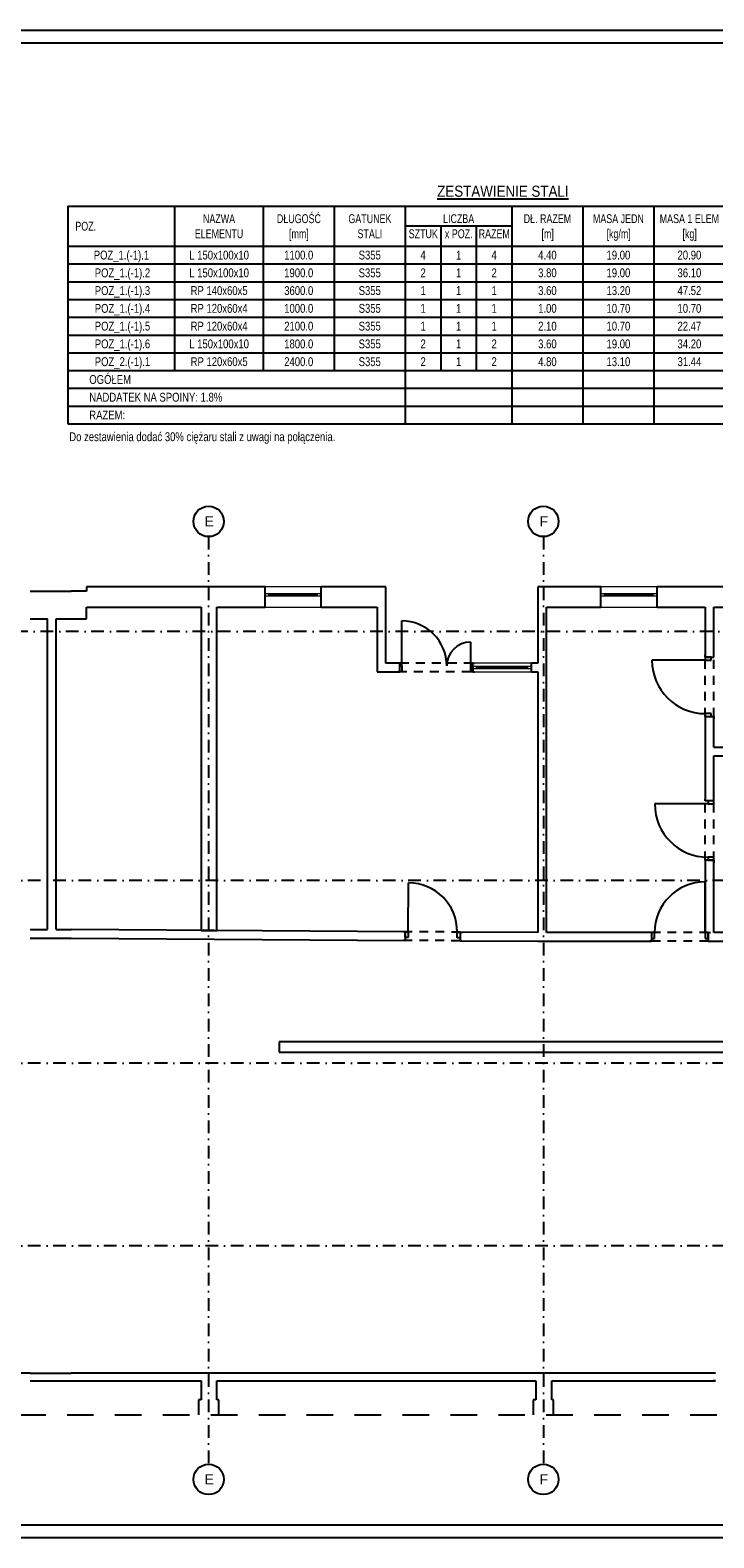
# Model space of a CAD drawing. Header units: metres. Extents: x 164 to 6782, y -994 to 2025.
# Tile 7 of 10: x 3338 to 4686, y -994 to 1976. Entities that reach past the tile are written whole.
import ezdxf
from ezdxf.enums import TextEntityAlignment as Align

# ---------------------------------------------------------------- set-up
doc = ezdxf.new("R2010")
doc.units = ezdxf.units.M
doc.header["$LTSCALE"] = 50
doc.header["$MEASUREMENT"] = 0
doc.linetypes.add('DO', pattern=[1, 0.5, -0.24, 0.02, -0.24])
doc.linetypes.add('DP', pattern=[0.63, 0.35, -0.28])
for name, color, linetype in [('BS_tab', 1, 'Continuous'), ('BS_txg', 3, 'Continuous'), ('BS_txs', 2, 'Continuous'), ('BZ_lpd', 1, 'DP'), ('BZ_osd', 1, 'DO'), ('BZ_ram', 2, 'Continuous'), ('BZ_txs', 2, 'Continuous'), ('k3_okna', 1, 'Continuous'), ('k3_sciany istn', 1, 'DP'), ('k3_łacznik', 85, 'Continuous')]:
    doc.layers.add(name, color=color, linetype=linetype)
doc.styles.add('BIKTG', font='bikromsw.shx', dxfattribs={"width": 0.8})
doc.styles.add('BIKTS', font='bikromsw.shx', dxfattribs={"width": 0.8})
doc.styles.add('GENERATED_STYLE_2', font='arial.ttf')

# ---------------------------------------------------------------- blocks, each defined once
blk = doc.blocks.new('zestawienie poziom -1')
at = {"layer": 'BS_tab'}
for p, q in [((7191.3, 1947.5), (7191.3, 1868.8)), ((7191.3, 1947.5), (7261.3, 1947.5)), ((7261.3, 1947.5), (7401.3, 1947.5)), ((7401.3, 1947.5), (7401.3, 1868.8)), ((7401.3, 1947.5), (7576.3, 1947.5)), ((7576.3, 1947.5), (7576.3, 1868.8)), ((7576.3, 1947.5), (7716.3, 1947.5)), ((7716.3, 1947.5), (7716.3, 1868.8)), ((7716.3, 1947.5), (7856.3, 1947.5)), ((7856.3, 1947.5), (7856.3, 1868.8)), ((7856.3, 1947.5), (7926.3, 1947.5)), ((7926.3, 1947.5), (7996.3, 1947.5)), ((7996.3, 1947.5), (8066.3, 1947.5)), ((8066.3, 1947.5), (8066.3, 1868.8)), ((8066.3, 1947.5), (8206.3, 1947.5)), ((8206.3, 1947.5), (8206.3, 1868.8)), ((8206.3, 1947.5), (8346.3, 1947.5)), ((8346.3, 1947.5), (8346.3, 1868.8)), ((8346.3, 1947.5), (8486.3, 1947.5)), ((8486.3, 1947.5), (8486.3, 1868.8)), ((8486.3, 1947.5), (8626.3, 1947.5)), ((8626.3, 1947.5), (8626.3, 1868.8)), ((8626.3, 1947.5), (8766.3, 1947.5)), ((8766.3, 1947.5), (8766.3, 1868.8)), ((8766.3, 1947.5), (8906.3, 1947.5)), ((8906.3, 1947.5), (8906.3, 1868.8)), ((8906.3, 1947.5), (9046.3, 1947.5)), ((9046.3, 1947.5), (9046.3, 1868.8)), ((7926.3, 1908.2), (7856.3, 1908.2)), ((7926.3, 1908.2), (7926.3, 1868.8)), ((7996.3, 1908.2), (7926.3, 1908.2)), ((7996.3, 1908.2), (7996.3, 1868.8)), ((8066.3, 1908.2), (7996.3, 1908.2)), ((8066.3, 1908.2), (8066.3, 1868.8)), ((7191.3, 1868.8), (7261.3, 1868.8)), ((7191.3, 1868.8), (7191.3, 1833.8)), ((7261.3, 1868.8), (7401.3, 1868.8)), ((7401.3, 1868.8), (7576.3, 1868.8)), ((7401.3, 1868.8), (7401.3, 1833.8)), ((7576.3, 1868.8), (7716.3, 1868.8)), ((7576.3, 1868.8), (7576.3, 1833.8)), ((7716.3, 1868.8), (7856.3, 1868.8)), ((7716.3, 1868.8), (7716.3, 1833.8)), ((7856.3, 1868.8), (7926.3, 1868.8)), ((7856.3, 1868.8), (7856.3, 1833.8)), ((7926.3, 1868.8), (7996.3, 1868.8)), ((7926.3, 1868.8), (7926.3, 1833.8)), ((7996.3, 1868.8), (8066.3, 1868.8)), ((7996.3, 1868.8), (7996.3, 1833.8)), ((8066.3, 1868.8), (8206.3, 1868.8)), ((8066.3, 1868.8), (8066.3, 1833.8)), ((8206.3, 1868.8), (8346.3, 1868.8)), ((8206.3, 1868.8), (8206.3, 1833.8)), ((8346.3, 1868.8), (8486.3, 1868.8)), ((8346.3, 1868.8), (8346.3, 1833.8)), ((8486.3, 1868.8), (8626.3, 1868.8)), ((8486.3, 1868.8), (8486.3, 1833.8)), ((8626.3, 1868.8), (8766.3, 1868.8)), ((8626.3, 1868.8), (8626.3, 1833.8)), ((8766.3, 1868.8), (8906.3, 1868.8)), ((8766.3, 1868.8), (8766.3, 1833.8)), ((8906.3, 1868.8), (9046.3, 1868.8)), ((8906.3, 1868.8), (8906.3, 1833.8)), ((9046.3, 1868.8), (9046.3, 1833.8)), ((7191.3, 1833.8), (7401.3, 1833.8)), ((7191.3, 1833.8), (7191.3, 1798.8)), ((7401.3, 1833.8), (7576.3, 1833.8)), ((7401.3, 1833.8), (7401.3, 1798.8)), ((7576.3, 1833.8), (7716.3, 1833.8)), ((7576.3, 1833.8), (7576.3, 1798.8)), ((7716.3, 1833.8), (7856.3, 1833.8)), ((7716.3, 1833.8), (7716.3, 1798.8)), ((7856.3, 1833.8), (7926.3, 1833.8)), ((7856.3, 1833.8), (7856.3, 1798.8)), ((7926.3, 1833.8), (7996.3, 1833.8)), ((7926.3, 1833.8), (7926.3, 1798.8)), ((7996.3, 1833.8), (8066.3, 1833.8)), ((7996.3, 1833.8), (7996.3, 1798.8)), ((8066.3, 1833.8), (8206.3, 1833.8)), ((8066.3, 1833.8), (8066.3, 1798.8)), ((8206.3, 1833.8), (8346.3, 1833.8)), ((8206.3, 1833.8), (8206.3, 1798.8)), ((8346.3, 1833.8), (8486.3, 1833.8)), ((8346.3, 1833.8), (8346.3, 1798.8)), ((8486.3, 1833.8), (8626.3, 1833.8)), ((8486.3, 1833.8), (8486.3, 1798.8)), ((8626.3, 1833.8), (8766.3, 1833.8)), ((8626.3, 1833.8), (8626.3, 1798.8)), ((8766.3, 1833.8), (8906.3, 1833.8)), ((8766.3, 1833.8), (8766.3, 1798.8)), ((8906.3, 1833.8), (9046.3, 1833.8)), ((8906.3, 1833.8), (8906.3, 1798.8)), ((9046.3, 1833.8), (9046.3, 1798.8)), ((7191.3, 1798.8), (7401.3, 1798.8)), ((7191.3, 1798.8), (7191.3, 1763.8)), ((7401.3, 1798.8), (7576.3, 1798.8)), ((7401.3, 1798.8), (7401.3, 1763.8)), ((7576.3, 1798.8), (7716.3, 1798.8)), ((7576.3, 1798.8), (7576.3, 1763.8)), ((7716.3, 1798.8), (7856.3, 1798.8)), ((7716.3, 1798.8), (7716.3, 1763.8)), ((7856.3, 1798.8), (7926.3, 1798.8)), ((7856.3, 1798.8), (7856.3, 1763.8)), ((7926.3, 1798.8), (7996.3, 1798.8)), ((7926.3, 1798.8), (7926.3, 1763.8)), ((7996.3, 1798.8), (8066.3, 1798.8)), ((7996.3, 1798.8), (7996.3, 1763.8)), ((8066.3, 1798.8), (8206.3, 1798.8)), ((8066.3, 1798.8), (8066.3, 1763.8)), ((8206.3, 1798.8), (8346.3, 1798.8)), ((8206.3, 1798.8), (8206.3, 1763.8)), ((8346.3, 1798.8), (8486.3, 1798.8)), ((8346.3, 1798.8), (8346.3, 1763.8)), ((8486.3, 1798.8), (8626.3, 1798.8)), ((8486.3, 1798.8), (8486.3, 1763.8)), ((8626.3, 1798.8), (8766.3, 1798.8)), ((8626.3, 1798.8), (8626.3, 1763.8)), ((8766.3, 1798.8), (8906.3, 1798.8)), ((8766.3, 1798.8), (8766.3, 1763.8)), ((8906.3, 1798.8), (9046.3, 1798.8)), ((8906.3, 1798.8), (8906.3, 1763.8)), ((9046.3, 1798.8), (9046.3, 1763.8)), ((7191.3, 1763.8), (7401.3, 1763.8)), ((7191.3, 1763.8), (7191.3, 1728.8)), ((7401.3, 1763.8), (7576.3, 1763.8)), ((7401.3, 1763.8), (7401.3, 1728.8)), ((7576.3, 1763.8), (7716.3, 1763.8)), ((7576.3, 1763.8), (7576.3, 1728.8)), ((7716.3, 1763.8), (7856.3, 1763.8)), ((7716.3, 1763.8), (7716.3, 1728.8)), ((7856.3, 1763.8), (7926.3, 1763.8)), ((7856.3, 1763.8), (7856.3, 1728.8)), ((7926.3, 1763.8), (7996.3, 1763.8)), ((7926.3, 1763.8), (7926.3, 1728.8)), ((7996.3, 1763.8), (8066.3, 1763.8)), ((7996.3, 1763.8), (7996.3, 1728.8)), ((8066.3, 1763.8), (8206.3, 1763.8)), ((8066.3, 1763.8), (8066.3, 1728.8)), ((8206.3, 1763.8), (8346.3, 1763.8)), ((8206.3, 1763.8), (8206.3, 1728.8)), ((8346.3, 1763.8), (8486.3, 1763.8)), ((8346.3, 1763.8), (8346.3, 1728.8)), ((8486.3, 1763.8), (8626.3, 1763.8)), ((8486.3, 1763.8), (8486.3, 1728.8)), ((8626.3, 1763.8), (8766.3, 1763.8)), ((8626.3, 1763.8), (8626.3, 1728.8)), ((8766.3, 1763.8), (8906.3, 1763.8)), ((8766.3, 1763.8), (8766.3, 1728.8)), ((8906.3, 1763.8), (9046.3, 1763.8)), ((8906.3, 1763.8), (8906.3, 1728.8)), ((9046.3, 1763.8), (9046.3, 1728.8)), ((7191.3, 1728.8), (7401.3, 1728.8)), ((7191.3, 1728.8), (7191.3, 1693.8)), ((7401.3, 1728.8), (7576.3, 1728.8)), ((7401.3, 1728.8), (7401.3, 1693.8)), ((7576.3, 1728.8), (7716.3, 1728.8)), ((7576.3, 1728.8), (7576.3, 1693.8)), ((7716.3, 1728.8), (7856.3, 1728.8)), ((7716.3, 1728.8), (7716.3, 1693.8)), ((7856.3, 1728.8), (7926.3, 1728.8)), ((7856.3, 1728.8), (7856.3, 1693.8)), ((7926.3, 1728.8), (7996.3, 1728.8)), ((7926.3, 1728.8), (7926.3, 1693.8)), ((7996.3, 1728.8), (8066.3, 1728.8)), ((7996.3, 1728.8), (7996.3, 1693.8)), ((8066.3, 1728.8), (8206.3, 1728.8)), ((8066.3, 1728.8), (8066.3, 1693.8)), ((8206.3, 1728.8), (8346.3, 1728.8)), ((8206.3, 1728.8), (8206.3, 1693.8)), ((8346.3, 1728.8), (8486.3, 1728.8)), ((8346.3, 1728.8), (8346.3, 1693.8)), ((8486.3, 1728.8), (8626.3, 1728.8)), ((8486.3, 1728.8), (8486.3, 1693.8)), ((8626.3, 1728.8), (8766.3, 1728.8)), ((8626.3, 1728.8), (8626.3, 1693.8)), ((8766.3, 1728.8), (8906.3, 1728.8)), ((8766.3, 1728.8), (8766.3, 1693.8)), ((8906.3, 1728.8), (9046.3, 1728.8)), ((8906.3, 1728.8), (8906.3, 1693.8)), ((9046.3, 1728.8), (9046.3, 1693.8)), ((7191.3, 1693.8), (7401.3, 1693.8)), ((7191.3, 1693.8), (7191.3, 1658.8)), ((7401.3, 1693.8), (7576.3, 1693.8)), ((7401.3, 1693.8), (7401.3, 1658.8)), ((7576.3, 1693.8), (7716.3, 1693.8)), ((7576.3, 1693.8), (7576.3, 1658.8)), ((7716.3, 1693.8), (7856.3, 1693.8)), ((7716.3, 1693.8), (7716.3, 1658.8)), ((7856.3, 1693.8), (7926.3, 1693.8)), ((7856.3, 1693.8), (7856.3, 1658.8)), ((7926.3, 1693.8), (7996.3, 1693.8)), ((7926.3, 1693.8), (7926.3, 1658.8)), ((7996.3, 1693.8), (8066.3, 1693.8)), ((7996.3, 1693.8), (7996.3, 1658.8)), ((8066.3, 1693.8), (8206.3, 1693.8)), ((8066.3, 1693.8), (8066.3, 1658.8)), ((8206.3, 1693.8), (8346.3, 1693.8)), ((8206.3, 1693.8), (8206.3, 1658.8)), ((8346.3, 1693.8), (8486.3, 1693.8)), ((8346.3, 1693.8), (8346.3, 1658.8)), ((8486.3, 1693.8), (8626.3, 1693.8)), ((8486.3, 1693.8), (8486.3, 1658.8)), ((8626.3, 1693.8), (8766.3, 1693.8)), ((8626.3, 1693.8), (8626.3, 1658.8)), ((8766.3, 1693.8), (8906.3, 1693.8)), ((8766.3, 1693.8), (8766.3, 1658.8)), ((8906.3, 1693.8), (9046.3, 1693.8)), ((8906.3, 1693.8), (8906.3, 1658.8)), ((9046.3, 1693.8), (9046.3, 1658.8)), ((7191.3, 1658.8), (7401.3, 1658.8)), ((7191.3, 1658.8), (7191.3, 1623.8)), ((7401.3, 1658.8), (7576.3, 1658.8)), ((7401.3, 1658.8), (7401.3, 1623.8)), ((7576.3, 1658.8), (7716.3, 1658.8)), ((7576.3, 1658.8), (7576.3, 1623.8)), ((7716.3, 1658.8), (7856.3, 1658.8)), ((7716.3, 1658.8), (7716.3, 1623.8)), ((7856.3, 1658.8), (7926.3, 1658.8)), ((7856.3, 1658.8), (7856.3, 1623.8)), ((7926.3, 1658.8), (7996.3, 1658.8)), ((7926.3, 1658.8), (7926.3, 1623.8)), ((7996.3, 1658.8), (8066.3, 1658.8)), ((7996.3, 1658.8), (7996.3, 1623.8)), ((8066.3, 1658.8), (8206.3, 1658.8)), ((8066.3, 1658.8), (8066.3, 1623.8)), ((8206.3, 1658.8), (8346.3, 1658.8)), ((8206.3, 1658.8), (8206.3, 1623.8)), ((8346.3, 1658.8), (8486.3, 1658.8)), ((8346.3, 1658.8), (8346.3, 1623.8)), ((8486.3, 1658.8), (8626.3, 1658.8)), ((8486.3, 1658.8), (8486.3, 1623.8)), ((8626.3, 1658.8), (8766.3, 1658.8)), ((8626.3, 1658.8), (8626.3, 1623.8)), ((8766.3, 1658.8), (8906.3, 1658.8)), ((8766.3, 1658.8), (8766.3, 1623.8)), ((8906.3, 1658.8), (9046.3, 1658.8)), ((8906.3, 1658.8), (8906.3, 1623.8)), ((9046.3, 1658.8), (9046.3, 1623.8)), ((7191.3, 1623.8), (7261.3, 1623.8)), ((7191.3, 1623.8), (7191.3, 1588.8)), ((7261.3, 1623.8), (7401.3, 1623.8)), ((7401.3, 1623.8), (7576.3, 1623.8)), ((7576.3, 1623.8), (7716.3, 1623.8)), ((7716.3, 1623.8), (7856.3, 1623.8)), ((7856.3, 1623.8), (7926.3, 1623.8)), ((7856.3, 1623.8), (7856.3, 1588.8)), ((7926.3, 1623.8), (7996.3, 1623.8)), ((7996.3, 1623.8), (8066.3, 1623.8)), ((8066.3, 1623.8), (8206.3, 1623.8)), ((8066.3, 1623.8), (8066.3, 1588.8)), ((8206.3, 1623.8), (8346.3, 1623.8)), ((8206.3, 1623.8), (8206.3, 1588.8)), ((8346.3, 1623.8), (8486.3, 1623.8)), ((8346.3, 1623.8), (8346.3, 1588.8)), ((8486.3, 1623.8), (8626.3, 1623.8)), ((8486.3, 1623.8), (8486.3, 1588.8)), ((8626.3, 1623.8), (8766.3, 1623.8)), ((8626.3, 1623.8), (8626.3, 1588.8)), ((8766.3, 1623.8), (8906.3, 1623.8)), ((8766.3, 1623.8), (8766.3, 1588.8)), ((8906.3, 1623.8), (9046.3, 1623.8)), ((8906.3, 1623.8), (8906.3, 1588.8)), ((9046.3, 1623.8), (9046.3, 1588.8)), ((7191.3, 1588.8), (7856.3, 1588.8)), ((7191.3, 1588.8), (7191.3, 1553.8)), ((7856.3, 1588.8), (8066.3, 1588.8)), ((7856.3, 1588.8), (7856.3, 1553.8)), ((8066.3, 1588.8), (8206.3, 1588.8)), ((8066.3, 1588.8), (8066.3, 1553.8)), ((8206.3, 1588.8), (8346.3, 1588.8)), ((8206.3, 1588.8), (8206.3, 1553.8)), ((8346.3, 1588.8), (8486.3, 1588.8)), ((8346.3, 1588.8), (8346.3, 1553.8)), ((8486.3, 1588.8), (8626.3, 1588.8)), ((8486.3, 1588.8), (8486.3, 1553.8)), ((8626.3, 1588.8), (8766.3, 1588.8)), ((8626.3, 1588.8), (8626.3, 1553.8)), ((8766.3, 1588.8), (8906.3, 1588.8)), ((8766.3, 1588.8), (8766.3, 1553.8)), ((8906.3, 1588.8), (9046.3, 1588.8)), ((8906.3, 1588.8), (8906.3, 1553.8)), ((9046.3, 1588.8), (9046.3, 1553.8)), ((7191.3, 1553.8), (7856.3, 1553.8)), ((7191.3, 1553.8), (7191.3, 1518.8)), ((7856.3, 1553.8), (8066.3, 1553.8)), ((7856.3, 1553.8), (7856.3, 1518.8)), ((8066.3, 1553.8), (8206.3, 1553.8)), ((8066.3, 1553.8), (8066.3, 1518.8)), ((8206.3, 1553.8), (8346.3, 1553.8)), ((8206.3, 1553.8), (8206.3, 1518.8)), ((8346.3, 1553.8), (8486.3, 1553.8)), ((8346.3, 1553.8), (8346.3, 1518.8)), ((8486.3, 1553.8), (8626.3, 1553.8)), ((8486.3, 1553.8), (8486.3, 1518.8)), ((8626.3, 1553.8), (8766.3, 1553.8)), ((8626.3, 1553.8), (8626.3, 1518.8)), ((8766.3, 1553.8), (8906.3, 1553.8)), ((8766.3, 1553.8), (8766.3, 1518.8)), ((8906.3, 1553.8), (9046.3, 1553.8)), ((8906.3, 1553.8), (8906.3, 1518.8)), ((9046.3, 1553.8), (9046.3, 1518.8)), ((7191.3, 1518.8), (7856.3, 1518.8)), ((7856.3, 1518.8), (8066.3, 1518.8)), ((8066.3, 1518.8), (8206.3, 1518.8)), ((8206.3, 1518.8), (8346.3, 1518.8)), ((8346.3, 1518.8), (8486.3, 1518.8)), ((8486.3, 1518.8), (8626.3, 1518.8)), ((8626.3, 1518.8), (8766.3, 1518.8)), ((8766.3, 1518.8), (8906.3, 1518.8)), ((8906.3, 1518.8), (9046.3, 1518.8))]:
    blk.add_line(p, q, dxfattribs=at)
at = {"layer": 'BS_txg', "style": 'BIKTG', "width": 0.9}
blk.add_text('%%uZESTAWIENIE STALI', height=21.875, dxfattribs=at).set_placement((8048.8, 1977.1), align=Align.MIDDLE_CENTER)
at = {"layer": 'BS_txs', "style": 'BIKTS'}
for s, width, p in [('NAZWA', 0.75, (7489.1, 1923)), ('DŁUGOŚĆ', 0.75, (7646.6, 1923)), ('GATUNEK', 0.75, (7786.6, 1923)), ('LICZBA', 0.75, (7961.6, 1923)), ('DŁ. RAZEM', 0.75, (8136.6, 1923)), ('MASA JEDN', 0.75, (8276.6, 1923)), ('MASA 1 ELEM', 0.75, (8416.6, 1923)), ('MASA RAZEM', 0.75, (8556.6, 1923)), ('POLE JEDN', 0.75, (8696.6, 1923)), ('POLE 1 ELEM', 0.75, (8836.6, 1923)), ('POLE RAZEM', 0.75, (8976.6, 1923)), ('POZ.', 0.75, (7226.3, 1908.2)), ('ELEMENTU', 0.75, (7489.1, 1893.3)), ('[mm]', 0.75, (7646.6, 1893.3)), ('STALI', 0.75, (7786.6, 1893.3)), ('SZTUK', 0.75, (7891.8, 1893.3)), ('x POZ.', 0.75, (7961.8, 1893.3)), ('RAZEM', 0.75, (8031.8, 1893.3)), ('[m]', 0.75, (8137.1, 1893.3)), ('[kg/m]', 0.75, (8277.1, 1893.3)), ('[kg]', 0.75, (8417.1, 1893.3)), ('[kg]', 0.75, (8557.1, 1893.3)), ('[m2/m]', 0.75, (8697.1, 1893.3)), ('[m2]', 0.75, (8837.1, 1893.3)), ('[m2]', 0.75, (8977.1, 1893.3)), ('POZ_1.(-1).1', 0.8, (7296.7, 1851.3)), ('L 150x100x10', 0.8, (7489.3, 1851.3)), ('1100.0', 0.8, (7646.3, 1851.3)), ('S355', 0.8, (7786.3, 1851.3)), ('4', 0.8, (7891.6, 1851.3)), ('1', 0.8, (7961.6, 1851.3)), ('4', 0.8, (8031.6, 1851.3)), ('4.40', 0.8, (8136.6, 1851.3)), ('19.00', 0.8, (8276.6, 1851.3)), ('20.90', 0.8, (8416.6, 1851.3)), ('83.60', 0.8, (8556.6, 1851.3)), ('0.49', 0.8, (8696.6, 1851.3)), ('0.54', 0.8, (8836.6, 1851.3)), ('2.16', 0.8, (8976.6, 1851.3)), ('POZ_1.(-1).2', 0.8, (7298.7, 1816.3)), ('L 150x100x10', 0.8, (7489.3, 1816.3)), ('1900.0', 0.8, (7646.3, 1816.3)), ('S355', 0.8, (7786.3, 1816.3)), ('2', 0.8, (7891.6, 1816.3)), ('1', 0.8, (7961.6, 1816.3)), ('2', 0.8, (8031.6, 1816.3)), ('3.80', 0.8, (8136.6, 1816.3)), ('19.00', 0.8, (8276.6, 1816.3)), ('36.10', 0.8, (8416.6, 1816.3)), ('72.20', 0.8, (8556.6, 1816.3)), ('0.49', 0.8, (8696.6, 1816.3)), ('0.93', 0.8, (8836.6, 1816.3)), ('1.86', 0.8, (8976.6, 1816.3)), ('POZ_1.(-1).3', 0.8, (7298.7, 1781.3)), ('3600.0', 0.8, (7646.3, 1781.3)), ('S355', 0.8, (7786.3, 1781.3)), ('1', 0.8, (7891.6, 1781.3)), ('1', 0.8, (7961.6, 1781.3)), ('1', 0.8, (8031.6, 1781.3)), ('3.60', 0.8, (8136.6, 1781.3)), ('13.20', 0.8, (8276.6, 1781.3)), ('47.52', 0.8, (8416.6, 1781.3)), ('47.52', 0.8, (8556.6, 1781.3)), ('0.43', 0.8, (8696.6, 1781.3)), ('1.55', 0.8, (8836.6, 1781.3)), ('1.55', 0.8, (8976.6, 1781.3)), ('POZ_1.(-1).4', 0.8, (7298.7, 1746.3)), ('RP 120x60x4', 0.8, (7489.3, 1746.3)), ('1000.0', 0.8, (7646.3, 1746.3)), ('S355', 0.8, (7786.3, 1746.3)), ('1', 0.8, (7891.6, 1746.3)), ('1', 0.8, (7961.6, 1746.3)), ('1', 0.8, (8031.6, 1746.3)), ('1.00', 0.8, (8136.6, 1746.3)), ('10.70', 0.8, (8276.6, 1746.3)), ('10.70', 0.8, (8416.6, 1746.3)), ('10.70', 0.8, (8556.6, 1746.3)), ('0.35', 0.8, (8696.6, 1746.3)), ('0.35', 0.8, (8836.6, 1746.3)), ('0.35', 0.8, (8976.6, 1746.3)), ('POZ_1.(-1).5', 0.8, (7298.7, 1711.3)), ('RP 120x60x4', 0.8, (7489.3, 1711.3)), ('2100.0', 0.8, (7646.3, 1711.3)), ('S355', 0.8, (7786.3, 1711.3)), ('1', 0.8, (7891.6, 1711.3)), ('1', 0.8, (7961.6, 1711.3)), ('1', 0.8, (8031.6, 1711.3)), ('2.10', 0.8, (8136.6, 1711.3)), ('10.70', 0.8, (8276.6, 1711.3)), ('22.47', 0.8, (8416.6, 1711.3)), ('22.47', 0.8, (8556.6, 1711.3)), ('0.35', 0.8, (8696.6, 1711.3)), ('0.74', 0.8, (8836.6, 1711.3)), ('0.74', 0.8, (8976.6, 1711.3)), ('POZ_1.(-1).6', 0.8, (7298.7, 1676.3)), ('L 150x100x10', 0.8, (7489.3, 1676.3)), ('1800.0', 0.8, (7646.3, 1676.3)), ('S355', 0.8, (7786.3, 1676.3)), ('2', 0.8, (7891.6, 1676.3)), ('1', 0.8, (7961.6, 1676.3)), ('2', 0.8, (8031.6, 1676.3)), ('3.60', 0.8, (8136.6, 1676.3)), ('19.00', 0.8, (8276.6, 1676.3)), ('34.20', 0.8, (8416.6, 1676.3)), ('68.40', 0.8, (8556.6, 1676.3)), ('0.49', 0.8, (8696.6, 1676.3)), ('0.88', 0.8, (8836.6, 1676.3)), ('1.76', 0.8, (8976.6, 1676.3)), ('POZ_2.(-1).1', 0.8, (7298.7, 1641.3)), ('RP 120x60x5', 0.8, (7489.3, 1641.3)), ('2400.0', 0.8, (7646.3, 1641.3)), ('S355', 0.8, (7786.3, 1641.3)), ('2', 0.8, (7891.6, 1641.3)), ('1', 0.8, (7961.6, 1641.3)), ('2', 0.8, (8031.6, 1641.3)), ('4.80', 0.8, (8136.6, 1641.3)), ('13.10', 0.8, (8276.6, 1641.3)), ('31.44', 0.8, (8416.6, 1641.3)), ('62.88', 0.8, (8556.6, 1641.3)), ('0.35', 0.8, (8696.6, 1641.3)), ('0.83', 0.8, (8836.6, 1641.3)), ('1.67', 0.8, (8976.6, 1641.3)), ('367.77', 0.8, (8556.3, 1606.3)), ('10.09', 0.8, (8976.3, 1606.3)), ('6.62', 0.8, (8556.3, 1571.3)), ('0.18', 0.8, (8976.3, 1571.3)), ('374.39', 0.8, (8556.3, 1536.3)), ('10.27', 0.8, (8976.3, 1536.3))]:
    blk.add_text(s, height=17.5, dxfattribs=dict(at, width=width)).set_placement(p, align=Align.MIDDLE_CENTER)
at = {"layer": 'BS_txs', "color": 4, "style": 'BIKTS', "width": 0.8}
blk.add_text('RP 140x60x5', height=17.5, dxfattribs=at).set_placement((7489.3, 1781.3), align=Align.MIDDLE_CENTER)
at = {"layer": 'BS_txs', "style": 'BIKTS', "width": 0.8}
for s, p in [('OGÓŁEM', (7233.3, 1597.5)), ('NADDATEK NA SPOINY: 1.8%', (7233.3, 1562.5)), ('RAZEM:', (7233.3, 1527.5))]:
    blk.add_text(s, height=17.5, dxfattribs=at).set_placement(p)

msp = doc.modelspace()

# ---------------------------------------------------------------- linework, layer by layer
at = {"layer": 'BZ_lpd', "ltscale": 3}
msp.add_line((953.5, -751.7), (5746.9, -751.7), dxfattribs=at)
at = {"layer": 'BZ_osd'}
for p, q in [((3689.7, 978.3), (3689.7, -848.8)), ((4349.7, 978.3), (4349.7, -848.8)), ((5933, 791.2), (864.2, 791.2)), ((5908.3, 301.2), (864.2, 301.2)), ((5908.3, -58.8), (864.2, -58.8)), ((5908.3, -418.8), (864.2, -418.8))]:
    msp.add_line(p, q, dxfattribs=at)
at = {"layer": 'BZ_osd', "color": 7, "linetype": 'Continuous'}
for centre in [(3689.7, 1008.3), (4349.7, 1008.3), (3689.7, -878.8), (4349.7, -878.8)]:
    msp.add_circle(centre, 30, dxfattribs=at)
at = {"layer": 'BZ_ram', "color": 1}
msp.add_lwpolyline([(531.5, -994), (531.5, 1976), (6781.5, 1976), (6781.5, -994)], close=True, dxfattribs=at)
at = {"layer": 'BZ_ram'}
msp.add_lwpolyline([(681.5, -969), (681.5, 1951), (6756.5, 1951), (6756.5, -969)], close=True, dxfattribs=at)
at = {"layer": 'k3_okna', "linetype": 'Continuous', "lineweight": 5}
for p, q in [((3911.9, 879.3), (3800.9, 879.3)), ((3800.9, 861.3), (3800.9, 866.3)), ((3800.9, 866.3), (3911.9, 866.3)), ((3911.9, 861.3), (3800.9, 861.3)), ((3808.4, 861.3), (3808.4, 866.3)), ((3904.4, 863.8), (3808.4, 863.8)), ((3904.4, 861.3), (3904.4, 866.3)), ((3911.9, 866.3), (3911.9, 861.3)), ((4573.9, 879.3), (4462.9, 879.3)), ((4462.9, 861.3), (4462.9, 866.3)), ((4462.9, 866.3), (4573.9, 866.3)), ((4573.9, 861.3), (4462.9, 861.3)), ((4470.4, 861.3), (4470.4, 866.3)), ((4566.4, 863.8), (4470.4, 863.8)), ((4566.4, 861.3), (4566.4, 866.3)), ((4573.9, 866.3), (4573.9, 861.3)), ((3800.9, 839.3), (3911.9, 839.3)), ((4462.9, 839.3), (4573.9, 839.3)), ((4326.4, 729), (4210.4, 729)), ((4210.4, 718), (4210.4, 723)), ((4210.4, 723), (4326.4, 723)), ((4326.4, 718), (4210.4, 718)), ((4217.9, 718), (4217.9, 723)), ((4318.9, 720.5), (4217.9, 720.5)), ((4318.9, 718), (4318.9, 723)), ((4326.4, 723), (4326.4, 718)), ((4210.4, 712), (4326.4, 712))]:
    msp.add_line(p, q, dxfattribs=at)
msp.add_point((4349.7, 775.8), dxfattribs=at)
msp.add_point((4349.7, 775.8), dxfattribs=at)
at = {"layer": 'k3_sciany istn', "linetype": 'Continuous'}
for p, q in [((3800.9, 839.3), (3800.9, 879.3)), ((3911.9, 839.3), (3911.9, 879.3)), ((4462.9, 839.3), (4462.9, 879.3)), ((4573.9, 839.3), (4573.9, 879.3)), ((3706.1, 202.4), (3706.1, 839.3)), ((4070.4, 723.5), (4070.4, 812.3)), ((4206.4, 723.5), (4206.4, 770.7)), ((4668.9, 740.7), (4668.9, 745.4)), ((4668.9, 740.7), (4668.9, 745.4)), ((4685.9, 740.7), (4685.9, 744.4)), ((4685.9, 740.7), (4685.9, 744.4)), ((4066.4, 729), (4062.7, 729)), ((4066.4, 729), (4062.7, 729)), ((4066.4, 723.5), (4066.4, 729)), ((4066.4, 723.5), (4066.4, 729)), ((4066.4, 712), (4066.4, 723.5)), ((4066.4, 723.5), (4070.4, 723.5)), ((4066.4, 712), (4066.4, 723.5)), ((4066.4, 712), (4066.4, 723.5)), ((4070.4, 723.5), (4070.4, 712)), ((4206.4, 712), (4206.4, 723.5)), ((4206.4, 723.5), (4210.4, 723.5)), ((4210.4, 723.5), (4210.4, 729)), ((4210.4, 729), (4214.1, 729)), ((4210.4, 723.5), (4210.4, 712)), ((4210.4, 712), (4210.4, 723.5)), ((4326.4, 712), (4326.4, 729)), ((4668.9, 734.7), (4563.9, 734.7)), ((4668.9, 740.7), (4680.4, 740.7)), ((4668.9, 740.7), (4668.9, 734.7)), ((4680.4, 740.7), (4668.9, 740.7)), ((4668.9, 740.7), (4680.4, 740.7)), ((4668.9, 734.7), (4680.4, 734.7)), ((4680.4, 740.7), (4685.9, 740.7)), ((4680.4, 734.7), (4680.4, 740.7)), ((4680.4, 740.7), (4685.9, 740.7)), ((4066.4, 712), (4062.7, 712)), ((4066.4, 712), (4062.7, 712)), ((4070.4, 712), (4066.4, 712)), ((4210.4, 712), (4206.4, 712)), ((4210.4, 712), (4214.1, 712)), ((4680.4, 629.7), (4668.9, 629.7)), ((4668.9, 629.7), (4668.9, 623.7)), ((4668.9, 623.7), (4668.9, 619)), ((4668.9, 623.7), (4680.4, 623.7)), ((4668.9, 623.7), (4680.4, 623.7)), ((4668.9, 623.7), (4680.4, 623.7)), ((4668.9, 623.7), (4668.9, 619)), ((4680.4, 623.7), (4680.4, 629.7)), ((4680.4, 623.7), (4685.9, 623.7)), ((4680.4, 623.7), (4685.9, 623.7)), ((4685.9, 623.7), (4685.9, 620)), ((4685.9, 623.7), (4685.9, 620)), ((4674.4, 451.7), (4569.4, 451.7)), ((4668.9, 457.7), (4668.9, 461.4)), ((4668.9, 457.7), (4668.9, 461.4)), ((4674.4, 457.7), (4668.9, 457.7)), ((4674.4, 457.7), (4668.9, 457.7)), ((4685.9, 457.7), (4674.4, 457.7)), ((4674.4, 457.7), (4674.4, 451.7)), ((4685.9, 457.7), (4674.4, 457.7)), ((4685.9, 457.7), (4674.4, 457.7)), ((4674.4, 451.7), (4685.9, 451.7)), ((4685.9, 457.7), (4685.9, 462.4)), ((4685.9, 457.7), (4685.9, 462.4)), ((4685.9, 451.7), (4685.9, 457.7)), ((4668.9, 340.7), (4668.9, 337)), ((4674.4, 340.7), (4668.9, 340.7)), ((4674.4, 340.7), (4668.9, 340.7)), ((4668.9, 340.7), (4668.9, 337)), ((4685.9, 346.7), (4674.4, 346.7)), ((4674.4, 346.7), (4674.4, 340.7)), ((4685.9, 340.7), (4674.4, 340.7)), ((4674.4, 340.7), (4685.9, 340.7)), ((4685.9, 340.7), (4674.4, 340.7)), ((4685.9, 340.7), (4685.9, 346.7)), ((4685.9, 340.7), (4685.9, 336)), ((4685.9, 340.7), (4685.9, 336)), ((4668.9, 198.3), (4668.9, 298.3)), ((4083.3, 200), (4083.9, 296.5)), ((4077.3, 200), (4072.6, 200)), ((4077.3, 200), (4072.6, 200)), ((4077.2, 183), (4073.5, 183)), ((4077.2, 183), (4073.5, 183)), ((4077.3, 188.5), (4077.2, 183)), ((4077.3, 188.5), (4077.2, 183)), ((4077.3, 200), (4077.3, 188.5)), ((4077.3, 200), (4083.3, 200)), ((4077.3, 188.5), (4077.3, 200)), ((4077.3, 200), (4077.3, 188.5)), ((4083.2, 188.5), (4077.3, 188.5)), ((4083.3, 200), (4083.2, 188.5)), ((4179.7, 187.9), (4179.8, 199.4)), ((4185.7, 187.8), (4179.7, 187.9)), ((4179.8, 199.4), (4185.8, 199.3)), ((4185.8, 199.3), (4185.7, 187.8)), ((4185.8, 199.3), (4185.7, 187.8)), ((4185.8, 199.3), (4185.7, 187.8)), ((4185.7, 187.8), (4185.7, 182.3)), ((4185.7, 187.8), (4185.7, 182.3)), ((4185.7, 182.3), (4189.4, 182.3)), ((4185.7, 182.3), (4189.4, 182.3)), ((4185.8, 199.3), (4190.5, 199.3)), ((4185.8, 199.3), (4190.5, 199.3)), ((4562.9, 198.3), (4558.2, 198.3)), ((4562.9, 198.3), (4558.2, 198.3)), ((4562.9, 181.3), (4559.2, 181.3)), ((4562.9, 181.3), (4559.2, 181.3)), ((4562.9, 198.3), (4562.9, 186.8)), ((4568.9, 198.3), (4562.9, 198.3)), ((4562.9, 198.3), (4562.9, 186.8)), ((4562.9, 198.3), (4562.9, 186.8)), ((4562.9, 186.8), (4562.9, 181.3)), ((4562.9, 186.8), (4568.9, 186.8)), ((4562.9, 186.8), (4562.9, 181.3)), ((4568.9, 186.8), (4568.9, 198.3)), ((4674.9, 198.3), (4668.9, 198.3)), ((4668.9, 198.3), (4668.9, 186.8)), ((4668.9, 186.8), (4674.9, 186.8)), ((4674.9, 198.3), (4679.6, 198.3)), ((4674.9, 198.3), (4674.9, 186.8)), ((4674.9, 186.8), (4674.9, 198.3)), ((4674.9, 198.3), (4674.9, 186.8)), ((4674.9, 198.3), (4679.6, 198.3)), ((4674.9, 186.8), (4674.9, 181.3)), ((4674.9, 186.8), (4674.9, 181.3)), ((4674.9, 181.3), (4678.6, 181.3)), ((4674.9, 181.3), (4678.6, 181.3)), ((3337.7, -669.7), (3228.7, -669.7)), ((4689.2, -669.7), (3418.7, -669.7)), ((4689.2, -669.7), (4685.5, -669.7)), ((4689.2, -669.7), (4685.5, -669.7)), ((4689.2, -684.7), (4684.5, -684.7)), ((4689.2, -684.7), (4684.5, -684.7))]:
    msp.add_line(p, q, dxfattribs=at)
at = {"layer": 'k3_sciany istn', "linetype": 'DP'}
for p, q in [((4210.4, 729), (4066.4, 729)), ((4668.9, 623.7), (4668.9, 740.7)), ((4685.9, 623.7), (4685.9, 740.7)), ((4206.3, 712), (4066.4, 712)), ((4668.9, 340.7), (4668.9, 457.7)), ((4685.9, 340.7), (4685.9, 457.7)), ((4185.7, 182.3), (4077.2, 183)), ((4185.8, 199.3), (4077.3, 200)), ((4674.9, 198.3), (4562.9, 198.3)), ((4674.9, 181.3), (4562.9, 181.3))]:
    msp.add_line(p, q, dxfattribs=at)
at = {"layer": 'k3_sciany istn', "linetype": 'ByBlock'}
for points in [[(3337.7, 870.7), (3418.7, 870.7)], [(3337.7, 816.7), (3371.8, 816.7)], [(3371.8, 204.4), (3371.8, 816.7)], [(3388.8, 204.3), (3388.8, 816.7)], [(3388.8, 816.7), (3418.7, 816.7)], [(4685.9, 563.3), (4994.7, 563.3)], [(4685.9, 546.3), (4994.7, 546.3)], [(3337.7, 204.6), (3371.8, 204.4)], [(3337.7, 187.6), (3418.7, 187.1)], [(3388.8, 204.3), (3418.7, 204.1)], [(3337.7, -669.7), (3418.7, -669.7)], [(3337.7, -684.7), (3418.7, -684.7)]]:
    msp.add_lwpolyline(points, dxfattribs=at)
at = {"layer": 'k3_sciany istn', "linetype": 'Continuous', "flags": 128}
for points in [[(3448.7, 870.7), (3418.7, 870.7)], [(3800.9, 879.3), (3448.7, 879.3)], [(3448.7, 879.3), (3448.7, 870.7)], [(4038.8, 879.3), (3911.9, 879.3)], [(4038.8, 729), (4038.8, 879.3)], [(4462.9, 879.3), (4338.9, 879.3)], [(4338.9, 879.3), (4338.9, 729)], [(4792.4, 879.3), (4573.9, 879.3)], [(3448.7, 839.3), (3674.7, 839.3)], [(3448.7, 816.7), (3448.7, 839.3)], [(3674.7, 839.3), (3674.7, 202.4)], [(3706.1, 839.3), (3800.9, 839.3)], [(3911.9, 839.3), (4021.8, 839.3)], [(4021.8, 839.3), (4021.8, 712)], [(4355.9, 839.3), (4462.9, 839.3)], [(4355.9, 198.3), (4355.9, 839.3)], [(4573.9, 839.3), (4668.9, 839.3)], [(4668.9, 839.3), (4668.9, 740.7)], [(4685.9, 839.3), (4792.4, 839.3)], [(4685.9, 740.7), (4685.9, 839.3)], [(3418.7, 816.7), (3448.7, 816.7)], [(3448.7, 816.7), (3448.7, 816.7)], [(4066.4, 729), (4038.8, 729)], [(4338.9, 729), (4326.4, 729)], [(4021.8, 712), (4066.4, 712)], [(4326.4, 712), (4338.9, 712)], [(4338.9, 712), (4338.9, 198.4)], [(4668.9, 623.7), (4668.9, 457.7)], [(4685.9, 563.3), (4685.9, 623.7)], [(4685.9, 457.7), (4685.9, 546.3)], [(4668.9, 340.7), (4668.9, 198.3)], [(4685.9, 198.3), (4685.9, 340.7)], [(4077.3, 200), (3418.7, 204.1)], [(3418.7, 187.1), (4077.2, 183)], [(3674.7, 202.4), (3706.1, 202.4)], [(4185.7, 182.3), (4338.9, 181.4)], [(4338.9, 198.4), (4185.8, 199.3)], [(4338.9, 181.3), (4562.9, 181.3)], [(4562.9, 198.3), (4355.9, 198.3)], [(4674.9, 181.3), (5430.4, 181.3)], [(4994.7, 198.3), (4685.9, 198.3)], [(4815.5, -17), (3829, -17)], [(3829, -17), (3829, -37)], [(3829, -37), (4800.5, -37)], [(3418.7, -684.7), (3674.7, -684.7)], [(3674.7, -684.7), (3674.7, -722.3)], [(3706.1, -684.7), (4334.7, -684.7)], [(3706.1, -722.3), (3706.1, -684.7)], [(4334.7, -684.7), (4334.7, -722.3)], [(4366.1, -684.7), (4689.2, -684.7)], [(4366.1, -722.3), (4366.1, -684.7)], [(3674.7, -722.3), (3669.7, -722.3)], [(3669.7, -722.3), (3669.7, -751.7)], [(3709.7, -722.3), (3706.1, -722.3)], [(3709.7, -751.7), (3709.7, -722.3)], [(4334.7, -722.3), (4329.7, -722.3)], [(4329.7, -722.3), (4329.7, -751.7)], [(4369.7, -722.3), (4366.1, -722.3)], [(4369.7, -751.7), (4369.7, -722.3)]]:
    msp.add_lwpolyline(points, dxfattribs=at)
at = {"layer": 'k3_sciany istn', "linetype": 'Continuous'}
for centre, radius, start, end in [((4070.4, 723.5), 88.8, 0, 90), ((4206.4, 723.5), 47.2, 90, 180), ((4668.9, 734.7), 105, 180, 270), ((4674.4, 451.7), 105, 180, 270), ((4668.9, 198.3), 100, 90, 180), ((4083.3, 200), 96.5, 359.646, 89.646)]:
    msp.add_arc(centre, radius, start, end, dxfattribs=at)

# ---------------------------------------------------------------- block references
at = {"layer": 'k3_łacznik'}
msp.add_blockref('zestawienie poziom -1', (-3778.9, -318.3), dxfattribs=at)

# ---------------------------------------------------------------- texts
at = {"layer": 'BZ_osd', "color": 7, "linetype": 'Continuous', "style": 'GENERATED_STYLE_2'}
for tag, p in [('E', (3690.7, 1008.3)), ('F', (4350.7, 1008.3)), ('E', (3690.7, -878.8)), ('F', (4350.7, -878.8))]:
    msp.add_attdef(tag, text='C', height=20, dxfattribs=at).set_placement(p, align=Align.MIDDLE_CENTER)
at = {"layer": 'BZ_txs', "style": 'BIKTS', "width": 0.8}
msp.add_text('Do zestawienia dodać 30% ciężaru stali z uwagi na połączenia.', height=17.5, dxfattribs=at).set_placement((3415, 1166.4))

doc.saveas('drawing.dxf')
